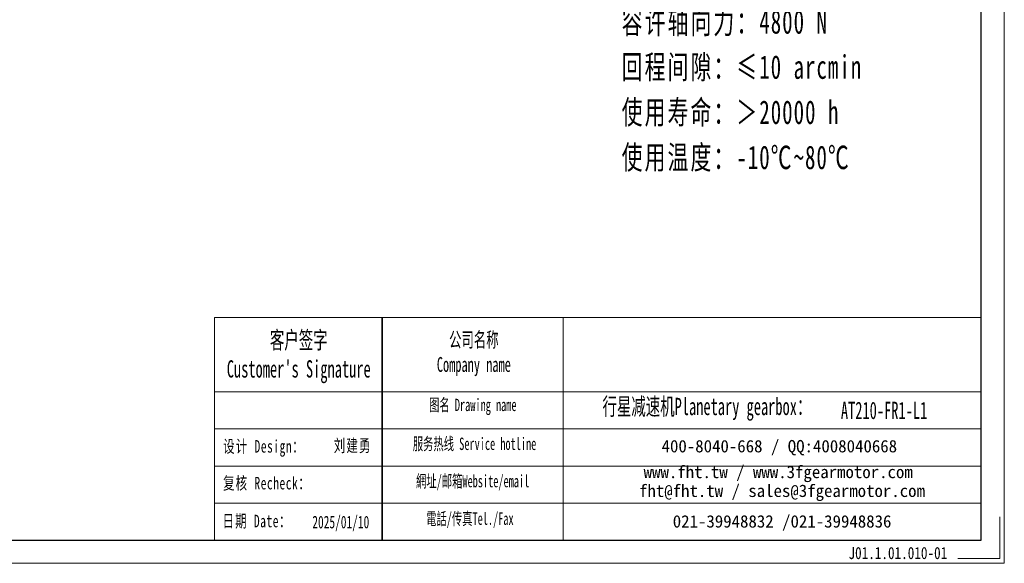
# Model space of a CAD drawing. Header units: millimetres. Extents: x 4302 to 5548, y 2160 to 3037.
# Tile 4 of 5: x 4920 to 5548, y 2160 to 2506. Entities that reach past the tile are written whole.
import ezdxf

# ---------------------------------------------------------------- set-up
doc = ezdxf.new("R2010")
doc.units = ezdxf.units.MM
doc.layers.get('0').update_dxf_attribs({"lineweight": 35})
doc.layers.add('6文字层', color=3, linetype='Continuous')
for name, color, linetype, lineweight in [('7标注层', 4, 'Continuous', 18), ('SLD-0', 7, 'Continuous', 18), ('图框_外框线', 7, 'Continuous', 18), ('尺寸线层', 3, 'Continuous', 18)]:
    doc.layers.add(name, color=color, linetype=linetype, lineweight=lineweight)
doc.styles.add('SLDTEXTSTYLE4', font='SimSun.ttf', dxfattribs={"width": 0.611111})
doc.styles.get("Standard").update_dxf_attribs({"font": 'SimSun.ttf'})
doc.styles.add('标准', font='txt', dxfattribs={"width": 0.667})
doc.styles.add('样式 1', font='SimSun.ttf', dxfattribs={"width": 0.8})

msp = doc.modelspace()

# ---------------------------------------------------------------- linework, layer by layer
msp.add_line((5151.33975, 2316.30375), (5151.33975, 2174.54135))
at = {"layer": '7标注层', "color": 0}
msp.add_line((5044.40216, 2316.30375), (5044.40216, 2174.56559), dxfattribs=at)
at = {"layer": '图框_外框线'}
for p, q in [((5044.40216, 2316.30375), (5151.33975, 2316.30375)), ((5151.33975, 2316.30375), (5151.33975, 2174.56559)), ((5151.33975, 2316.30375), (5533.13767, 2316.30375)), ((5266.55781, 2316.30375), (5266.55781, 2174.56559)), ((5044.40216, 2269.00562), (5151.33975, 2269.00562)), ((5151.33975, 2269.00562), (5533.13767, 2269.00562)), ((5044.40216, 2245.35655), (5533.13767, 2245.35655)), ((5044.40216, 2221.70748), (5533.13767, 2221.70748)), ((5044.40216, 2198.05841), (5533.13767, 2198.05841))]:
    msp.add_line(p, q, dxfattribs=at)
at = {"layer": '图框_外框线', "color": 3}
msp.add_lwpolyline([(4307.69764, 2159.80125), (5547.90201, 2159.80125), (5547.90201, 3036.80291), (4307.69764, 3036.80291)], close=True, dxfattribs=at)
at = {"layer": '图框_外框线', "color": 3, "lineweight": 25}
msp.add_lwpolyline([(4381.51933, 2174.56559), (5533.13767, 2174.56559), (5533.13767, 3022.03857), (4381.51933, 3022.03857)], close=True, dxfattribs=at)
at = {"layer": '图框_外框线', "color": 3}
msp.add_lwpolyline([(5544.94914, 2189.32992), (5544.94914, 2162.75412), (5518.37334, 2162.75412)], dxfattribs=at)

# ---------------------------------------------------------------- texts
at = {"layer": '6文字层', "insert": (5448.55058, 2170.21305), "char_height": 7.7134875, "width": 41.7535156, "attachment_point": 1, "style": '样式 1'}
msp.add_mtext('J01.1.01.010-01', dxfattribs=at)
at = {"layer": 'SLD-0', "color": 1, "attachment_point": 2}
for s, insert, char_height, width, style in [("{\\fSimSun|b1|i0|c134|p2;客户签字\\PCustomer's Signature}", (5098.05528, 2307.55342), 11.036232, 137.2918644, 'SLDTEXTSTYLE4'), ('{\\fSimSun|b1|i0|c134|p2;公司名称\\PCompany name}', (5209.67953, 2306.96756), 9.4596275, 122.4726398, 'SLDTEXTSTYLE4'), ('{\\fSimSun|b1|i0|c134|p2;  \\H1.1667x;行星减速机Planetary gearbox\\fSimSun|b0|i0|c134|p2;：}', (5354.36139, 2265.25432), 9.4596275, 148.7776158, 'SLDTEXTSTYLE4'), ('{\\fSimSun|b1|i0|c134|p2;图名 Drawing name}', (5209.03292, 2264.64625), 7.8830229, 100.8134913, 'SLDTEXTSTYLE4'), ('\\pt55.18116;AT210-FR1-L1', (5471.23103, 2262.74275), 11.036232, 80.3159572, 'SLDTEXTSTYLE4'), ('{\\fNSimSun|b0|i0|c134|p49;\\T1.1;设计 \\fNSimSun|b0|i0|c0|p49;Design\\fNSimSun|b0|i0|c134|p49;：}', (5075.85907, 2238.3105), 8, 133.1329003, '标准'), ('{\\fNSimSun|b0|i0|c134|p49;\\T1.1;刘建勇}', (5132.42592, 2238.78306), 8, 30.8266739, '标准'), ('{\\fSimSun|b1|i0|c134|p2;服务热线 Service hotline}', (5210.15079, 2239.85824), 7.8830229, 112.3159142, 'SLDTEXTSTYLE4'), ('{\\fNSimSun|b0|i0|c134|p49;\\T1.1;复核 \\fNSimSun|b0|i0|c0|p49;Recheck\\fNSimSun|b0|i0|c134|p49;：}', (5077.78395, 2214.87274), 8, 126.4177148, '标准'), ('{\\fSimSun|b1|i0|c134|p2;網址/邮箱Website/email}', (5208.92333, 2216.10793), 7.8830229, 116.910295, 'SLDTEXTSTYLE4'), ('{\\fNSimSun|b0|i0|c134|p49;\\T1.1;日期 Date：}', (5071.47811, 2190.71993), 8, 124.3105303, '标准'), ('{\\fSimSun|b1|i0|c134|p2;電話/传真Tel./Fax}', (5207.15718, 2192.17244), 7.8830229, 118.3163832, 'SLDTEXTSTYLE4'), ('{\\fNSimSun|b0|i0|c134|p49;2025/01/10}', (5124.8542, 2190.07129), 8, 30.8266739, '标准')]:
    msp.add_mtext(s, dxfattribs=dict(at, insert=insert, char_height=char_height, width=width, style=style))
at = {"layer": 'SLD-0', "color": 1, "char_height": 7.8830229, "attachment_point": 2}
for s, insert, width in [('{\\fSimSun|b1|i0|c134|p2;400-8040-668 / QQ:4008040668}', (5404.47029, 2238.35198), 229.5174373), ('{\\fSimSun|b1|i0|c134|p2;www.fht.tw / www.3fgearmotor.com }', (5403.74343, 2221.9327), 229.7758104), ('\\pt94.59627;{\\fSimSun|b1|i0|c134|p2;fht@fht.tw / sales@3fgearmotor.com }', (5406.14586, 2209.92894), 229.7758104), ('{\\fSimSun|b1|i0|c134|p2;021-39948832 /021-39948836 }', (5406.22829, 2190.44888), 175.4512132)]:
    msp.add_mtext(s, dxfattribs=dict(at, insert=insert, width=width))
at = {"layer": '尺寸线层', "insert": (5303.92704, 2684.83236), "char_height": 11.907, "width": 230.0083004, "attachment_point": 1, "line_spacing_factor": 1.15057, "style": '标准'}
msp.add_mtext('{\\fNSimSun|b0|i0|c134|p49;\\H1.25976x;\\W0.65;\\T1.1;性能参数：\\H0.7938x;\\W0.667;\\T1;\\P\\H1.25976x;\\W0.65;\\T1.1;减速比：1:3-10\\H0.7938x;\\W0.667;\\T1;\\P\\H1.25976x;\\W0.65;\\T1.1;额定输出力矩：430-1300 N.m\\H0.7938x;\\W0.667;\\T1;\\P\\H1.25976x;\\W0.65;\\T1.1;最大加速力矩：1.5倍额定扭矩\\H0.7938x;\\W0.667;\\T1;\\P\\H1.25976x;\\W0.65;\\T1.1;额定输入转速：1500 rpm\\H0.7938x;\\W0.667;\\T1;\\P\\H1.25976x;\\W0.65;\\T1.1;容许径向力：2200 N\\H0.7938x;\\W0.667;\\T1;\\P\\H1.25976x;\\W0.65;\\T1.1;容许轴向力：4800 N\\H0.7938x;\\W0.667;\\T1;\\P\\H1.25976x;\\W0.65;\\T1.1;回程间隙：≤10 arcmin\\H0.7938x;\\W0.667;\\T1;\\P\\H1.25976x;\\W0.65;\\T1.1;使用寿命：＞20000 h\\H0.7938x;\\W0.667;\\T1;\\P\\H1.25976x;\\W0.65;\\T1.1;使用温度：-10℃~80℃}', dxfattribs=at)

doc.saveas('drawing.dxf')
